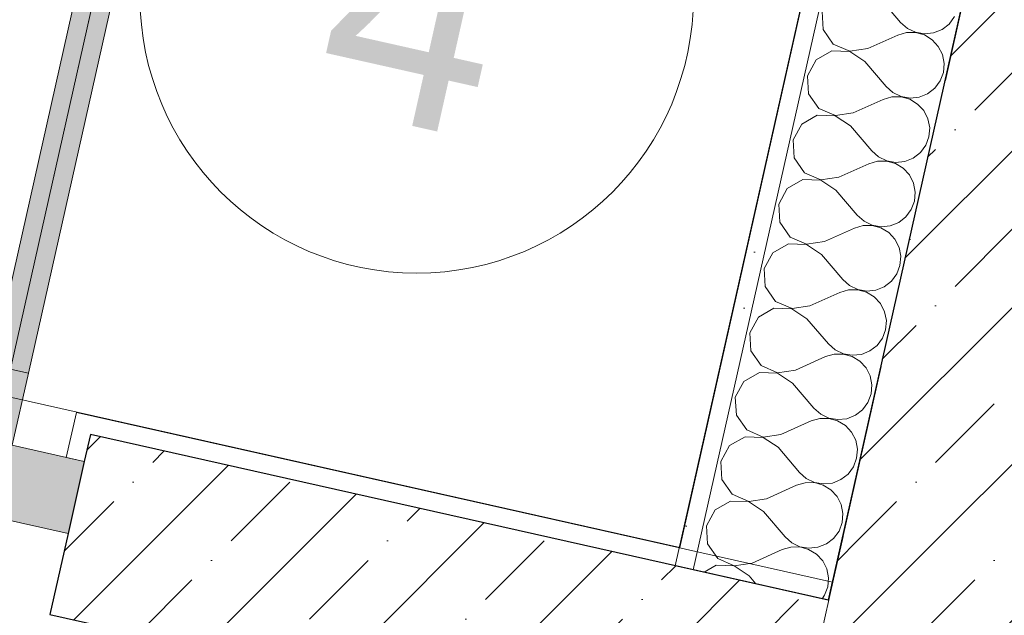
# Model space of a CAD drawing. Header units: millimetres. Extents: x -7218036 to -6972305, y 6116614 to 6334349.
# Tile 171 of 184: x -7168938 to -7167871, y 6146670 to 6147315. Entities that reach past the tile are written whole.
import ezdxf
from ezdxf.enums import TextEntityAlignment as Align

# ---------------------------------------------------------------- set-up
doc = ezdxf.new("R2010")
doc.units = ezdxf.units.MM
doc.header["$MEASUREMENT"] = 0
doc.linetypes.add('Штрихпунктирная', pattern=[670.277762, 352.777767, -176.388884, 0, -141.111112])
for name, color, linetype in [('S - МОП.АР', 7, 'Continuous'), ('АР-Стены_внешние_.АР', 7, 'Continuous'), ('АР-Стены_внутренние_пилоны.АР', 7, 'Continuous'), ('АР-Стены_Перегородки_межквартирные_200.АР', 7, 'Continuous'), ('АР-Чертеж-Оси_Осевые размеры.АР', 7, 'Continuous'), ('АР-Чертеж-Размеры.АР', 7, 'Continuous')]:
    doc.layers.add(name, color=color, linetype=linetype)
for name, color, linetype, lineweight in [('АР-Стены_внешние_.АР_Ном._пера__1', 7, 'Continuous', 0), ('АР-Стены_внутренние_пилоны.АР_Ном._пера__1', 7, 'Continuous', 30), ('АР-Стены_Перегородки_межквартирные_200.АР_Ном._пера__1', 7, 'Continuous', 15), ('АР-Чертеж-Оси_Осевые размеры.АР_Ном._пера__1', 7, 'Continuous', 0), ('АР-Чертеж-Оси_Осевые размеры.АР_Ном._пера__120', 7, 'Continuous', 0), ('АР-Чертеж-Размеры.АР_Ном._пера__1', 7, 'Continuous', 0), ('Двери Archicad_Ном._пера__120', 7, 'Continuous', 0), ('Паспорта Зон Archicad_Ном._пера__1', 7, 'Continuous', 0)]:
    doc.layers.add(name, color=color, linetype=linetype, lineweight=lineweight)
doc.styles.add('РЎР“Р•РќР•Р\xa0Р\x98Р\xa0_РЎРўР\x98Р›Р¬_1', font='txt')
doc.styles.add('РЎР“Р•РќР•Р\xa0Р\x98Р\xa0_РЎРўР\x98Р›Р¬_3', font='GOTHIC.TTF')
doc.styles.add('РЎР“Р•РќР•Р\xa0Р\x98Р\xa0_РЎРўР\x98Р›Р¬_5', font='GOST_Common.ttf')
doc.dimstyles.new('СГЕНЕРИР_СТИЛЬ__1', dxfattribs={"dimtxt": 150, "dimasz": 142.5, "dimexe": 0.18, "dimexo": 0.0625, "dimgap": 0, "dimtad": 1, "dimdec": 0, "dimzin": 0, "dimdsep": 46, "dimtxsty": 'РЎР“Р•РќР•Р\xa0Р\x98Р\xa0_РЎРўР\x98Р›Р¬_5', "dimblk": 'ARROWHEAD_6', "dimblk1": 'ARROWHEAD_6', "dimblk2": 'ARROWHEAD_6', "dimcen": 0.09, "dimse1": 1, "dimse2": 1, "dimclrd": 7, "dimclre": 7, "dimclrt": 7, "dimazin": 0, "dimtfac": 1, "dimtdec": 4, "dimtmove": 0, "dimatfit": 3, "dimfxl": 1, "dimtolj": 1, "dimtzin": 0, "dimarcsym": 0})
doc.dimstyles.new('СГЕНЕРИР_СТИЛЬ__5', dxfattribs={"dimtxt": 400, "dimasz": 142.5, "dimexe": 0.18, "dimexo": 0.0625, "dimgap": 0, "dimtad": 1, "dimdec": 0, "dimzin": 0, "dimdsep": 46, "dimtxsty": 'РЎР“Р•РќР•Р\xa0Р\x98Р\xa0_РЎРўР\x98Р›Р¬_3', "dimblk": 'ARROWHEAD_6', "dimblk1": 'ARROWHEAD_6', "dimblk2": 'ARROWHEAD_6', "dimcen": 0.09, "dimse1": 1, "dimse2": 1, "dimclrd": 7, "dimclre": 7, "dimclrt": 7, "dimazin": 0, "dimtfac": 1, "dimtdec": 4, "dimtmove": 2, "dimatfit": 3, "dimfxl": 1, "dimtolj": 1, "dimtzin": 0, "dimarcsym": 0})
pattern_1 = [(45, (-6566190.34, 6563027.8), (-111.369318, 111.369318), [0, -105, 0, -157.5]), (110, (-6565840.34, 6563027.8), (148.001588, 53.868173), [0, -77, 0, -133])]
pattern_2 = [(45, (-6566190.34, 6562677.8), (-84.852814, 84.852814), []), (45, (-6566232.77, 6562720.22), (-84.852814, 84.852814), [90, -30, 0, -30])]

# ---------------------------------------------------------------- blocks, each defined once
blk = doc.blocks.new('Тамбур_4_51_7', base_point=(-7169481.1, 6147072.6))
at = {"layer": 'Паспорта Зон Archicad_Ном._пера__1', "color": 7, "linetype": 'Continuous', "lineweight": 0}
blk.add_circle((-7168507.7, 6147340.7), 300, dxfattribs=at)
at = {"layer": 'Паспорта Зон Archicad_Ном._пера__1', "color": 7, "lineweight": 0, "style": 'РЎР“Р•РќР•Р\xa0Р\x98Р\xa0_РЎРўР\x98Р›Р¬_1'}
blk.add_attdef('ROOM_NUMBER', text='', height=250, rotation=347.3417, dxfattribs=at).set_placement((-7168507.7, 6147327.3), align=Align.MIDDLE_CENTER)
blk = doc.blocks.new('Металлическая Дверь 23[27]_7', base_point=(-6566190.3, 6562677.8))
at = {"layer": 'Двери Archicad_Ном._пера__120', "linetype": 'Continuous', "lineweight": 0, "true_color": 0xffffff}
for points in [[(-7168744.2, 6147844), (-7168763.8, 6147848.4), (-7168967.6, 6146941), (-7168948, 6146936.6)], [(-7168724.7, 6147839.6), (-7168744.2, 6147844), (-7168948, 6146936.6), (-7168928.5, 6146932.2)], [(-7168985.1, 6146862.9), (-7168946.1, 6146854.2), (-7168928.5, 6146932.2), (-7168967.6, 6146941)], [(-7168885.5, 6146758.6), (-7168868, 6146836.6), (-7168946.1, 6146854.2), (-7168954.8, 6146815.1), (-7168963.6, 6146776.1)]]:
    blk.add_hatch(color=7, dxfattribs=at).paths.add_polyline_path(points)
at = {"layer": 'Двери Archicad_Ном._пера__120', "color": 7, "linetype": 'Continuous', "lineweight": 0}
for p, q in [((-7168744.2, 6147844), (-7168948, 6146936.6)), ((-7168967.6, 6146941), (-7168928.5, 6146932.2)), ((-7168928.5, 6146932.2), (-7168946.1, 6146854.2)), ((-7168887.5, 6146841), (-7168876.6, 6146889.8)), ((-7168857, 6146885.4), (-7168876.6, 6146889.8)), ((-7168868, 6146836.6), (-7168946.1, 6146854.2)), ((-7168885.5, 6146758.6), (-7168868, 6146836.6)), ((-7168868, 6146836.6), (-7168885.5, 6146758.6)), ((-7168868, 6146836.6), (-7168885.5, 6146758.6)), ((-7168963.6, 6146776.1), (-7168885.5, 6146758.6)), ((-7168885.5, 6146758.6), (-7168905.3, 6146670.8))]:
    blk.add_line(p, q, dxfattribs=at)
at = {"layer": 'Двери Archicad_Ном._пера__120', "color": 7, "linetype": 'Continuous', "lineweight": 0, "flags": 128}
for points in [[(-7168744.2, 6147844), (-7168948, 6146936.6), (-7168967.6, 6146941), (-7168763.8, 6147848.4)], [(-7168724.7, 6147839.6), (-7168928.5, 6146932.2), (-7168948, 6146936.6), (-7168744.2, 6147844)]]:
    blk.add_lwpolyline(points, close=True, dxfattribs=at)
at = {"layer": 'Двери Archicad_Ном._пера__120', "color": 7, "linetype": 'Continuous', "lineweight": 0}
blk.add_arc((-7168946.1, 6146854.2), 1090, 77.3417, 167.3417, dxfattribs=at)
blk = doc.blocks.new('Стена_142_7', base_point=(-7170258, 6147077.1))
at = {"layer": 'АР-Стены_Перегородки_межквартирные_200.АР', "linetype": 'Continuous', "lineweight": 0, "true_color": 0x000000}
h = blk.add_hatch(dxfattribs=at)
h.set_pattern_fill('ШТУКАТУРКА__ГИПС_01_0007', color=18, style=0, pattern_type=2)
h.set_pattern_definition(pattern_1)
h.paths.add_polyline_path([(-7168876.6, 6146889.8), (-7168887.5, 6146841), (-7168868, 6146836.6), (-7168861.4, 6146865.9), (-7168857, 6146885.4)])
h = blk.add_hatch(dxfattribs=at)
h.set_pattern_fill('ШТУКАТУРКА__ГИПС_01_0007', color=18, style=0, pattern_type=2)
h.set_pattern_definition(pattern_1)
h.paths.add_polyline_path([(-7168861.4, 6146865.9), (-7168061.3, 6146686.2), (-7168056.9, 6146705.7), (-7168857, 6146885.4)])
h = blk.add_hatch(dxfattribs=at)
h.set_pattern_fill('ЖЕЛЕЗОБЕТОН__PROJECT__0007', color=18, style=0, pattern_type=2)
h.set_pattern_definition(pattern_2)
h.paths.add_polyline_path([(-7168885.5, 6146758.6), (-7168905.3, 6146670.8), (-7168105.1, 6146491), (-7168061.3, 6146686.2), (-7168861.4, 6146865.9), (-7168868, 6146836.6)])
at = {"layer": 'АР-Стены_Перегородки_межквартирные_200.АР_Ном._пера__1', "color": 7, "linetype": 'Continuous', "lineweight": 0}
for p, q in [((-7168887.5, 6146841), (-7168876.6, 6146889.8)), ((-7168857, 6146885.4), (-7168876.6, 6146889.8)), ((-7168868, 6146836.6), (-7168887.5, 6146841))]:
    blk.add_line(p, q, dxfattribs=at)
at = {"layer": 'АР-Стены_Перегородки_межквартирные_200.АР_Ном._пера__1', "color": 7, "linetype": 'Continuous', "lineweight": 30}
for p, q in [((-7168861.4, 6146865.9), (-7168868, 6146836.6)), ((-7168061.3, 6146686.2), (-7168861.4, 6146865.9)), ((-7168868, 6146836.6), (-7168885.5, 6146758.6)), ((-7168885.5, 6146758.6), (-7168905.3, 6146670.8)), ((-7168061.3, 6146686.2), (-7168056.9, 6146705.7))]:
    blk.add_line(p, q, dxfattribs=at)
at = {"layer": 'АР-Стены_Перегородки_межквартирные_200.АР_Ном._пера__1', "color": 7, "linetype": 'Continuous', "lineweight": 0, "flags": 128}
blk.add_lwpolyline([(-7168056.9, 6146705.7), (-7168857, 6146885.4)], dxfattribs=at)
at = {"layer": 'АР-Стены_Перегородки_межквартирные_200.АР_Ном._пера__1', "color": 7, "linetype": 'Continuous', "lineweight": 30, "flags": 128}
blk.add_lwpolyline([(-7168905.3, 6146670.8), (-7168105.1, 6146491)], dxfattribs=at)
at = {"layer": 'Двери Archicad_Ном._пера__120', "color": 7, "linetype": 'Continuous', "lineweight": 0}
blk.add_blockref('Металлическая Дверь 23[27]_7', (-6566190.3, 6562677.8), dxfattribs=at)
blk = doc.blocks.new('Стена_143_7', base_point=(-7167985.6, 6146566.7))
at = {"layer": 'АР-Стены_внешние_.АР', "linetype": 'Continuous', "lineweight": 0, "true_color": 0x000000}
h = blk.add_hatch(dxfattribs=at)
h.set_pattern_fill('ЖЕЛЕЗОБЕТОН__PROJECT__0007', color=18, style=0, pattern_type=2)
h.set_pattern_definition(pattern_2)
h.paths.add_polyline_path([(-7167866.1, 6146642.4), (-7167850.6, 6146711.4), (-7168045.8, 6146755.2), (-7168056.9, 6146705.7), (-7168041.7, 6146681.8)])
h = blk.add_hatch(dxfattribs=at)
h.set_pattern_fill('ШТУКАТУРКА__ГИПС_01_0007', color=18, style=0, pattern_type=2)
h.set_pattern_definition(pattern_1)
h.paths.add_polyline_path([(-7167890.4, 6146442.8), (-7167831.1, 6146707), (-7167850.6, 6146711.4), (-7167905.6, 6146466.7)])
h = blk.add_hatch(dxfattribs=at)
h.set_pattern_fill('ЖЕЛЕЗОБЕТОН__PROJECT__0007', color=18, style=0, pattern_type=2)
h.set_pattern_definition(pattern_2)
h.paths.add_polyline_path([(-7168056.9, 6146705.7), (-7168061.3, 6146686.2), (-7168041.7, 6146681.8)])
h = blk.add_hatch(dxfattribs=at)
h.set_pattern_fill('ЖЕЛЕЗОБЕТОН__PROJECT__0007', color=18, style=0, pattern_type=2)
h.set_pattern_definition(pattern_2)
h.paths.add_polyline_path([(-7168105.1, 6146491), (-7167909.9, 6146447.2), (-7167905.6, 6146466.7), (-7168041.7, 6146681.8), (-7168061.3, 6146686.2)])
h = blk.add_hatch(dxfattribs=at)
h.set_pattern_fill('ЖЕЛЕЗОБЕТОН__PROJECT__0007', color=18, style=0, pattern_type=2)
h.set_pattern_definition(pattern_2)
h.paths.add_polyline_path([(-7168041.7, 6146681.8), (-7167905.6, 6146466.7), (-7167866.1, 6146642.4)])
h = blk.add_hatch(dxfattribs=at)
h.set_pattern_fill('ШТУКАТУРКА__ГИПС_01_0007', color=18, style=0, pattern_type=2)
h.set_pattern_definition(pattern_1)
h.paths.add_polyline_path([(-7167905.6, 6146466.7), (-7167909.9, 6146447.2), (-7167890.4, 6146442.8)])
at = {"layer": 'АР-Стены_внешние_.АР_Ном._пера__1', "color": 7, "linetype": 'Continuous', "lineweight": 30}
for p, q in [((-7167866.1, 6146642.4), (-7167850.6, 6146711.4)), ((-7167905.6, 6146466.7), (-7167866.1, 6146642.4))]:
    blk.add_line(p, q, dxfattribs=at)
at = {"layer": 'АР-Стены_внешние_.АР_Ном._пера__1', "color": 7, "linetype": 'Continuous', "lineweight": 30, "flags": 128}
blk.add_lwpolyline([(-7168045.8, 6146755.2), (-7168056.9, 6146705.7)], dxfattribs=at)
at = {"layer": 'АР-Стены_внешние_.АР_Ном._пера__1', "color": 7, "linetype": 'Continuous', "lineweight": 0, "flags": 128}
blk.add_lwpolyline([(-7167890.4, 6146442.8), (-7167831.1, 6146707)], dxfattribs=at)
at = {"layer": 'АР-Стены_Перегородки_межквартирные_200.АР_Ном._пера__1', "color": 7, "linetype": 'Continuous', "lineweight": 30}
for p, q in [((-7168061.3, 6146686.2), (-7168056.9, 6146705.7)), ((-7167909.9, 6146447.2), (-7167905.6, 6146466.7))]:
    blk.add_line(p, q, dxfattribs=at)
blk = doc.blocks.new('Стена_169_7', base_point=(-7167944.2, 6146752.9))
at = {"layer": 'АР-Стены_внешние_.АР_Ном._пера__1', "color": 7, "linetype": 'Continuous', "lineweight": 0, "flags": 128}
blk.add_lwpolyline([(-7168046.1, 6146755.3), (-7168045.8, 6146755.2)], dxfattribs=at)
blk = doc.blocks.new('Стена_259_7', base_point=(-7167944.2, 6146752.9))
at = {"layer": 'АР-Стены_внешние_.АР', "linetype": 'Continuous', "lineweight": 0, "true_color": 0x000000}
h = blk.add_hatch(dxfattribs=at)
h.set_pattern_fill('ЖЕЛЕЗОБЕТОН__PROJECT__0007', color=18, style=0, pattern_type=2)
h.set_pattern_definition(pattern_2)
h.paths.add_polyline_path([(-7167484.1, 6149170.1), (-7167507.2, 6149154.8), (-7168046.1, 6146755.3), (-7167805.2, 6146915.3), (-7167307.7, 6149130.5)])
h = blk.add_hatch(dxfattribs=at)
h.set_pattern_fill('ЖЕЛЕЗОБЕТОН__PROJECT__0007', color=18, style=0, pattern_type=2)
h.set_pattern_definition(pattern_2)
h.paths.add_polyline_path([(-7167805.2, 6146915.3), (-7168023.1, 6146770.6), (-7167846.6, 6146731)])
h = blk.add_hatch(dxfattribs=at)
h.set_pattern_fill('ЖЕЛЕЗОБЕТОН__PROJECT__0007', color=18, style=0, pattern_type=2)
h.set_pattern_definition(pattern_2)
h.paths.add_polyline_path([(-7168023.1, 6146770.6), (-7168046.1, 6146755.3), (-7167851, 6146711.5), (-7167846.6, 6146731)])
at = {"layer": 'АР-Стены_внешние_.АР_Ном._пера__1', "color": 7, "linetype": 'Continuous', "lineweight": 30, "flags": 128}
blk.add_lwpolyline([(-7167507.2, 6149154.8), (-7168046.1, 6146755.3)], dxfattribs=at)
blk = doc.blocks.new('Стандартный Маркер Сетки[149]_7', base_point=(-7167491.3, 6149223.3))
at = {"layer": 'АР-Чертеж-Оси_Осевые размеры.АР_Ном._пера__120', "color": 7, "linetype": 'Штрихпунктирная', "lineweight": 0}
blk.add_line((-7167710.4, 6148247.6), (-7172273, 6127933.2), dxfattribs=at)
at = {"layer": 'АР-Чертеж-Оси_Осевые размеры.АР_Ном._пера__120', "color": 7, "lineweight": 0, "style": 'РЎР“Р•РќР•Р\xa0Р\x98Р\xa0_РЎРўР\x98Р›Р¬_3'}
blk.add_attdef('AC_MarkerText_1', text='', height=350, rotation=347.3417, dxfattribs=at).set_placement((-7172531.7, 6126650.8), align=Align.TOP_CENTER)
blk = doc.blocks.new('Стандартный Маркер Сетки[181]_7', base_point=(-7167491.3, 6149223.3))
at = {"layer": 'АР-Чертеж-Оси_Осевые размеры.АР_Ном._пера__120', "color": 7, "linetype": 'Штрихпунктирная', "lineweight": 0}
blk.add_line((-7167710.4, 6148247.6), (-7172273, 6127933.2), dxfattribs=at)
at = {"layer": 'АР-Чертеж-Оси_Осевые размеры.АР_Ном._пера__120', "color": 7, "lineweight": 0, "style": 'РЎР“Р•РќР•Р\xa0Р\x98Р\xa0_РЎРўР\x98Р›Р¬_3'}
blk.add_attdef('AC_MarkerText_1', text='', height=350, rotation=347.3417, dxfattribs=at).set_placement((-7172531.7, 6126650.8), align=Align.TOP_CENTER)
blk = doc.blocks.new('*D1042', base_point=(-6566190.3, 6562677.8))
at = {"layer": 'АР-Чертеж-Размеры.АР_Ном._пера__1', "color": 7, "linetype": 'Continuous', "lineweight": 0, "transparency": 16777216}
for p, q in [((-7168033.3, 6150234.8), (-7168095, 6149960.4)), ((-7167974.6, 6150154.3), (-7168153.8, 6150040.8)), ((-7168064.2, 6150097.6), (-7168173.9, 6150122.2)), ((-7166112.8, 6149659.3), (-7168064.2, 6150097.6)), ((-7166082, 6149796.5), (-7166143.6, 6149522.1)), ((-7166202.4, 6149602.5), (-7166023.2, 6149716)), ((-7166003, 6149634.6), (-7166112.8, 6149659.3))]:
    blk.add_line(p, q, dxfattribs=at)
at = {"layer": 'АР-Чертеж-Размеры.АР_Ном._пера__1', "color": 7, "lineweight": 0, "transparency": 16777216, "insert": (-7167314.5, 6149959.9), "char_height": 150, "attachment_point": 7, "rotation": 347.3417, "style": 'РЎР“Р•РќР•Р\xa0Р\x98Р\xa0_РЎРўР\x98Р›Р¬_5'}
blk.add_mtext('\\A1;{\\pql;\\fGOST Common|b0|i0|c204|p0;\\W1.000000;2\xa0000}', dxfattribs=at)
blk = doc.blocks.new('ARROWHEAD_6')
at = {"color": 0, "linetype": 'Continuous', "lineweight": 0}
for p, q in [((-0.5, -0.5), (0.5, 0.5)), ((0, 0), (-1, 0))]:
    blk.add_line(p, q, dxfattribs=at)
blk = doc.blocks.new('*D1076', base_point=(-6566190.3, 6562677.8))
at = {"layer": 'АР-Чертеж-Размеры.АР_Ном._пера__1', "color": 7, "linetype": 'Continuous', "lineweight": 0, "transparency": 16777216}
for p, q in [((-7169207.4, 6146738.6), (-7169182.8, 6146848.4)), ((-7169150.7, 6146649), (-7169264.2, 6146828.2)), ((-7169070.2, 6146707.8), (-7169344.6, 6146769.4)), ((-7169485.7, 6145499.5), (-7169207.4, 6146738.6)), ((-7169542.5, 6145589.1), (-7169429, 6145409.9)), ((-7169348.5, 6145468.7), (-7169622.9, 6145530.3)), ((-7169510.4, 6145389.7), (-7169485.7, 6145499.5))]:
    blk.add_line(p, q, dxfattribs=at)
at = {"layer": 'АР-Чертеж-Размеры.АР_Ном._пера__1', "color": 7, "lineweight": 0, "transparency": 16777216, "insert": (-7169424.8, 6145907.8), "char_height": 150, "attachment_point": 7, "rotation": 77.3417, "style": 'РЎР“Р•РќР•Р\xa0Р\x98Р\xa0_РЎРўР\x98Р›Р¬_5'}
blk.add_mtext('\\A1;{\\pql;\\fGOST Common|b0|i0|c204|p0;\\W1.000000;1\xa0270}', dxfattribs=at)
blk = doc.blocks.new('*D1243', base_point=(-6566190.3, 6562677.8))
at = {"layer": 'АР-Чертеж-Размеры.АР_Ном._пера__1', "color": 7, "linetype": 'Continuous', "lineweight": 0, "transparency": 16777216}
for p, q in [((-7171806.1, 6146941.5), (-7171867.7, 6146667.1)), ((-7171747.3, 6146861), (-7171926.5, 6146747.5)), ((-7171836.9, 6146804.3), (-7171946.7, 6146828.9)), ((-7169007.8, 6146168.9), (-7171836.9, 6146804.3)), ((-7168977, 6146306.1), (-7169038.6, 6146031.7)), ((-7169097.4, 6146112.1), (-7168918.2, 6146225.6)), ((-7168898.1, 6146144.2), (-7169007.8, 6146168.9))]:
    blk.add_line(p, q, dxfattribs=at)
at = {"layer": 'АР-Чертеж-Размеры.АР_Ном._пера__1', "color": 7, "lineweight": 0, "transparency": 16777216, "insert": (-7170648.4, 6146568.1), "char_height": 150, "attachment_point": 7, "rotation": 347.3417, "style": 'РЎР“Р•РќР•Р\xa0Р\x98Р\xa0_РЎРўР\x98Р›Р¬_5'}
blk.add_mtext('\\A1;{\\pql;\\fGOST Common|b0|i0|c204|p0;\\W1.000000;2\xa0900}', dxfattribs=at)
blk = doc.blocks.new('*X1320', base_point=(-6566190.3, 6562677.8))
at = {"layer": 'АР-Стены_внутренние_пилоны.АР_Ном._пера__1', "color": 7, "linetype": 'Continuous', "lineweight": 0}
for p, q in [((-7168006.3, 6147339.7), (-7167983.1, 6147312.5)), ((-7168068.3, 6147324.4), (-7168067.2, 6147304.9)), ((-7167930.4, 6147310.7), (-7167924.6, 6147318.7)), ((-7167983.1, 6147312.5), (-7167975.7, 6147306)), ((-7167975.7, 6147306), (-7167966.9, 6147301.7)), ((-7167938.2, 6147304.7), (-7167930.4, 6147310.7)), ((-7168067.2, 6147304.9), (-7168056.1, 6147288.9)), ((-7168018.8, 6147284), (-7167986.2, 6147298.6)), ((-7167976.8, 6147301.4), (-7167986.2, 6147298.6)), ((-7167966.9, 6147301.4), (-7167976.8, 6147301.4)), ((-7167966.9, 6147301.7), (-7167957.2, 6147300)), ((-7167957.4, 6147298.8), (-7167966.9, 6147301.4)), ((-7167949, 6147293.7), (-7167957.4, 6147298.8)), ((-7167957.2, 6147300), (-7167947.4, 6147301)), ((-7167947.4, 6147301), (-7167938.2, 6147304.7)), ((-7168056.1, 6147288.9), (-7168038.1, 6147281.1)), ((-7167942.3, 6147286.5), (-7167949, 6147293.7)), ((-7167937.8, 6147277.7), (-7167942.3, 6147286.5)), ((-7168057.7, 6147281.5), (-7168074.7, 6147271.8)), ((-7168038.2, 6147280.8), (-7168057.7, 6147281.5)), ((-7168022, 6147270), (-7168038.2, 6147280.8)), ((-7168038.1, 6147281.1), (-7168018.8, 6147284)), ((-7167935.9, 6147268), (-7167937.8, 6147277.7)), ((-7168074.7, 6147271.8), (-7168084, 6147254.7)), ((-7168022, 6147270), (-7167998.8, 6147242.8)), ((-7167936.8, 6147258.2), (-7167935.9, 6147268)), ((-7168084, 6147254.7), (-7168082.9, 6147235.2)), ((-7167940.2, 6147249), (-7167936.8, 6147258.2)), ((-7167998.8, 6147242.8), (-7167991.4, 6147236.3)), ((-7167946.1, 6147241), (-7167940.2, 6147249)), ((-7168082.9, 6147235.2), (-7168071.7, 6147219.2)), ((-7167992.5, 6147231.7), (-7168001.9, 6147228.9)), ((-7167982.6, 6147231.7), (-7167992.5, 6147231.7)), ((-7167991.4, 6147236.3), (-7167982.5, 6147232)), ((-7167973.1, 6147229.1), (-7167982.6, 6147231.7)), ((-7167982.5, 6147232), (-7167972.8, 6147230.3)), ((-7167972.8, 6147230.3), (-7167963, 6147231.4)), ((-7167963, 6147231.4), (-7167953.9, 6147235)), ((-7167953.9, 6147235), (-7167946.1, 6147241)), ((-7168034.5, 6147214.3), (-7168001.9, 6147228.9)), ((-7167964.7, 6147224), (-7167973.1, 6147229.1)), ((-7167958, 6147216.8), (-7167964.7, 6147224)), ((-7168073.4, 6147211.8), (-7168090.3, 6147202.1)), ((-7168053.9, 6147211.2), (-7168073.4, 6147211.8)), ((-7168071.7, 6147219.2), (-7168053.8, 6147211.4)), ((-7168037.6, 6147200.3), (-7168053.9, 6147211.2)), ((-7168053.8, 6147211.4), (-7168034.5, 6147214.3)), ((-7167953.5, 6147208), (-7167958, 6147216.8)), ((-7168090.3, 6147202.1), (-7168099.6, 6147185)), ((-7168037.6, 6147200.3), (-7168014.4, 6147173.2)), ((-7167951.6, 6147198.3), (-7167953.5, 6147208)), ((-7167955.9, 6147179.3), (-7167952.4, 6147188.5)), ((-7167952.4, 6147188.5), (-7167951.6, 6147198.3)), ((-7168099.6, 6147185), (-7168098.6, 6147165.5)), ((-7167961.7, 6147171.4), (-7167955.9, 6147179.3)), ((-7168014.4, 6147173.2), (-7168007.1, 6147166.6)), ((-7167969.5, 6147165.3), (-7167961.7, 6147171.4)), ((-7168098.6, 6147165.5), (-7168087.4, 6147149.5)), ((-7168050.2, 6147144.6), (-7168017.6, 6147159.2)), ((-7168008.1, 6147162), (-7168017.6, 6147159.2)), ((-7167998.3, 6147162.1), (-7168008.1, 6147162)), ((-7168007.1, 6147166.6), (-7167998.2, 6147162.3)), ((-7167988.8, 6147159.4), (-7167998.3, 6147162.1)), ((-7167998.2, 6147162.3), (-7167988.5, 6147160.6)), ((-7167980.3, 6147154.3), (-7167988.8, 6147159.4)), ((-7167988.5, 6147160.6), (-7167978.7, 6147161.7)), ((-7167978.7, 6147161.7), (-7167969.5, 6147165.3)), ((-7168087.4, 6147149.5), (-7168069.5, 6147141.7)), ((-7167973.6, 6147147.1), (-7167980.3, 6147154.3)), ((-7167969.2, 6147138.3), (-7167973.6, 6147147.1)), ((-7168089, 6147142.1), (-7168106, 6147132.4)), ((-7168069.5, 6147141.5), (-7168089, 6147142.1)), ((-7168069.5, 6147141.7), (-7168050.2, 6147144.6)), ((-7168053.3, 6147130.6), (-7168069.5, 6147141.5)), ((-7167967.3, 6147128.6), (-7167969.2, 6147138.3)), ((-7168106, 6147132.4), (-7168115.3, 6147115.3)), ((-7168053.3, 6147130.6), (-7168030.1, 6147103.5)), ((-7167968.1, 6147118.8), (-7167967.3, 6147128.6)), ((-7168115.3, 6147115.3), (-7168114.2, 6147095.8)), ((-7167971.6, 6147109.6), (-7167968.1, 6147118.8)), ((-7168030.1, 6147103.5), (-7168022.7, 6147096.9)), ((-7167977.4, 6147101.7), (-7167971.6, 6147109.6)), ((-7168114.2, 6147095.8), (-7168103, 6147079.8)), ((-7168022.7, 6147096.9), (-7168013.9, 6147092.6)), ((-7168013.9, 6147092.6), (-7168004.2, 6147091)), ((-7167994.4, 6147092), (-7167985.2, 6147095.6)), ((-7167985.2, 6147095.6), (-7167977.4, 6147101.7)), ((-7168065.8, 6147074.9), (-7168033.2, 6147089.5)), ((-7168023.8, 6147092.3), (-7168033.2, 6147089.5)), ((-7168013.9, 6147092.4), (-7168023.8, 6147092.3)), ((-7168004.4, 6147089.7), (-7168013.9, 6147092.4)), ((-7167996, 6147084.6), (-7168004.4, 6147089.7)), ((-7168004.2, 6147091), (-7167994.4, 6147092)), ((-7167989.3, 6147077.4), (-7167996, 6147084.6)), ((-7168104.7, 6147072.4), (-7168121.6, 6147062.8)), ((-7168085.2, 6147071.8), (-7168104.7, 6147072.4)), ((-7168103, 6147079.8), (-7168085.1, 6147072.1)), ((-7168069, 6147061), (-7168085.2, 6147071.8)), ((-7168085.1, 6147072.1), (-7168065.8, 6147074.9)), ((-7167984.8, 6147068.6), (-7167989.3, 6147077.4)), ((-7168121.6, 6147062.8), (-7168131, 6147045.6)), ((-7168069, 6147061), (-7168045.8, 6147033.8)), ((-7167982.9, 6147058.9), (-7167984.8, 6147068.6)), ((-7167983.8, 6147049.1), (-7167982.9, 6147058.9)), ((-7168131, 6147045.6), (-7168129.9, 6147026.1)), ((-7167993.1, 6147032), (-7167987.2, 6147039.9)), ((-7167987.2, 6147039.9), (-7167983.8, 6147049.1)), ((-7168045.8, 6147033.8), (-7168038.4, 6147027.2)), ((-7168000.9, 6147025.9), (-7167993.1, 6147032)), ((-7168129.9, 6147026.1), (-7168118.7, 6147010.1)), ((-7168081.5, 6147005.2), (-7168048.9, 6147019.8)), ((-7168039.5, 6147022.6), (-7168048.9, 6147019.8)), ((-7168029.6, 6147022.7), (-7168039.5, 6147022.6)), ((-7168038.4, 6147027.2), (-7168029.5, 6147023)), ((-7168020.1, 6147020), (-7168029.6, 6147022.7)), ((-7168029.5, 6147023), (-7168019.8, 6147021.3)), ((-7168011.7, 6147014.9), (-7168020.1, 6147020)), ((-7168019.8, 6147021.3), (-7168010, 6147022.3)), ((-7168010, 6147022.3), (-7168000.9, 6147025.9)), ((-7168118.7, 6147010.1), (-7168100.8, 6147002.4)), ((-7168005, 6147007.7), (-7168011.7, 6147014.9)), ((-7168000.5, 6146998.9), (-7168005, 6147007.7)), ((-7168120.4, 6147002.8), (-7168137.3, 6146993.1)), ((-7168100.9, 6147002.1), (-7168120.4, 6147002.8)), ((-7168084.6, 6146991.3), (-7168100.9, 6147002.1)), ((-7168100.8, 6147002.4), (-7168081.5, 6147005.2)), ((-7167998.6, 6146989.3), (-7168000.5, 6146998.9)), ((-7168137.3, 6146993.1), (-7168146.6, 6146975.9)), ((-7168084.6, 6146991.3), (-7168061.4, 6146964.1)), ((-7167999.4, 6146979.4), (-7167998.6, 6146989.3)), ((-7168146.6, 6146975.9), (-7168145.6, 6146956.4)), ((-7168002.9, 6146970.2), (-7167999.4, 6146979.4)), ((-7168008.7, 6146962.3), (-7168002.9, 6146970.2)), ((-7168145.6, 6146956.4), (-7168134.4, 6146940.4)), ((-7168061.4, 6146964.1), (-7168054.1, 6146957.5)), ((-7168054.1, 6146957.5), (-7168045.2, 6146953.3)), ((-7168025.7, 6146952.6), (-7168016.5, 6146956.3)), ((-7168016.5, 6146956.3), (-7168008.7, 6146962.3)), ((-7168097.2, 6146935.5), (-7168064.6, 6146950.2)), ((-7168055.1, 6146952.9), (-7168064.6, 6146950.2)), ((-7168045.3, 6146953), (-7168055.1, 6146952.9)), ((-7168035.8, 6146950.4), (-7168045.3, 6146953)), ((-7168045.2, 6146953.3), (-7168035.5, 6146951.6)), ((-7168027.3, 6146945.2), (-7168035.8, 6146950.4)), ((-7168035.5, 6146951.6), (-7168025.7, 6146952.6)), ((-7168020.6, 6146938), (-7168027.3, 6146945.2)), ((-7168136, 6146933.1), (-7168153, 6146923.4)), ((-7168116.5, 6146932.4), (-7168136, 6146933.1)), ((-7168134.4, 6146940.4), (-7168116.5, 6146932.7)), ((-7168116.5, 6146932.7), (-7168097.2, 6146935.5)), ((-7168100.3, 6146921.6), (-7168116.5, 6146932.4)), ((-7168016.2, 6146929.2), (-7168020.6, 6146938)), ((-7168153, 6146923.4), (-7168162.3, 6146906.2)), ((-7168014.3, 6146919.6), (-7168016.2, 6146929.2)), ((-7168100.3, 6146921.6), (-7168077.1, 6146894.4)), ((-7168015.1, 6146909.7), (-7168014.3, 6146919.6)), ((-7168162.3, 6146906.2), (-7168161.2, 6146886.7)), ((-7168024.4, 6146892.6), (-7168018.6, 6146900.5)), ((-7168018.6, 6146900.5), (-7168015.1, 6146909.7)), ((-7168077.1, 6146894.4), (-7168069.7, 6146887.9)), ((-7168032.2, 6146886.6), (-7168024.4, 6146892.6)), ((-7168161.2, 6146886.7), (-7168150, 6146870.7)), ((-7168112.8, 6146865.8), (-7168080.2, 6146880.5)), ((-7168070.8, 6146883.2), (-7168080.2, 6146880.5)), ((-7168060.9, 6146883.3), (-7168070.8, 6146883.2)), ((-7168069.7, 6146887.9), (-7168060.9, 6146883.6)), ((-7168060.9, 6146883.6), (-7168051.2, 6146881.9)), ((-7168051.4, 6146880.7), (-7168060.9, 6146883.3)), ((-7168043, 6146875.6), (-7168051.4, 6146880.7)), ((-7168051.2, 6146881.9), (-7168041.4, 6146882.9)), ((-7168041.4, 6146882.9), (-7168032.2, 6146886.6)), ((-7168150, 6146870.7), (-7168132.1, 6146863)), ((-7168036.3, 6146868.3), (-7168043, 6146875.6)), ((-7168031.8, 6146859.5), (-7168036.3, 6146868.3)), ((-7168151.7, 6146863.4), (-7168168.6, 6146853.7)), ((-7168132.2, 6146862.7), (-7168151.7, 6146863.4)), ((-7168116, 6146851.9), (-7168132.2, 6146862.7)), ((-7168132.1, 6146863), (-7168112.8, 6146865.8)), ((-7168029.9, 6146849.9), (-7168031.8, 6146859.5)), ((-7168168.6, 6146853.7), (-7168178, 6146836.5)), ((-7168116, 6146851.9), (-7168092.8, 6146824.7)), ((-7168030.8, 6146840.1), (-7168029.9, 6146849.9)), ((-7168178, 6146836.5), (-7168176.9, 6146817.1)), ((-7168034.2, 6146830.8), (-7168030.8, 6146840.1)), ((-7168040.1, 6146822.9), (-7168034.2, 6146830.8)), ((-7168176.9, 6146817.1), (-7168165.7, 6146801)), ((-7168092.8, 6146824.7), (-7168085.4, 6146818.2)), ((-7168085.4, 6146818.2), (-7168076.5, 6146813.9)), ((-7168057, 6146813.2), (-7168047.9, 6146816.9)), ((-7168047.9, 6146816.9), (-7168040.1, 6146822.9)), ((-7168128.5, 6146796.1), (-7168095.9, 6146810.8)), ((-7168086.5, 6146813.5), (-7168095.9, 6146810.8)), ((-7168076.6, 6146813.6), (-7168086.5, 6146813.5)), ((-7168067.1, 6146811), (-7168076.6, 6146813.6)), ((-7168076.5, 6146813.9), (-7168066.8, 6146812.2)), ((-7168058.7, 6146805.9), (-7168067.1, 6146811)), ((-7168066.8, 6146812.2), (-7168057, 6146813.2)), ((-7168052, 6146798.6), (-7168058.7, 6146805.9)), ((-7168167.4, 6146793.7), (-7168184.3, 6146784)), ((-7168147.9, 6146793), (-7168167.4, 6146793.7)), ((-7168165.7, 6146801), (-7168147.8, 6146793.3)), ((-7168147.8, 6146793.3), (-7168128.5, 6146796.1)), ((-7168047.5, 6146789.9), (-7168052, 6146798.6)), ((-7168184.3, 6146784), (-7168193.6, 6146766.9)), ((-7168131.6, 6146782.2), (-7168147.9, 6146793)), ((-7168045.6, 6146780.2), (-7168047.5, 6146789.9)), ((-7168131.6, 6146782.2), (-7168108.4, 6146755)), ((-7168046.4, 6146770.4), (-7168045.6, 6146780.2)), ((-7168193.6, 6146766.9), (-7168192.6, 6146747.4)), ((-7168049.9, 6146761.1), (-7168046.4, 6146770.4)), ((-7168108.4, 6146755), (-7168101.1, 6146748.5)), ((-7168063.5, 6146747.2), (-7168055.7, 6146753.2)), ((-7168055.7, 6146753.2), (-7168049.9, 6146761.1)), ((-7168192.6, 6146747.4), (-7168181.4, 6146731.4)), ((-7168144.2, 6146726.4), (-7168111.6, 6146741.1)), ((-7168102.1, 6146743.8), (-7168111.6, 6146741.1)), ((-7168092.3, 6146743.9), (-7168102.1, 6146743.8)), ((-7168101.1, 6146748.5), (-7168092.2, 6146744.2)), ((-7168082.8, 6146741.3), (-7168092.3, 6146743.9)), ((-7168092.2, 6146744.2), (-7168082.5, 6146742.5)), ((-7168074.3, 6146736.2), (-7168082.8, 6146741.3)), ((-7168082.5, 6146742.5), (-7168072.7, 6146743.5)), ((-7168072.7, 6146743.5), (-7168063.5, 6146747.2)), ((-7168181.4, 6146731.4), (-7168163.5, 6146723.6)), ((-7168067.6, 6146728.9), (-7168074.3, 6146736.2)), ((-7168183, 6146724), (-7168196.2, 6146716.5)), ((-7168163.5, 6146723.3), (-7168183, 6146724)), ((-7168163.5, 6146723.6), (-7168144.2, 6146726.4)), ((-7168147.3, 6146712.5), (-7168163.5, 6146723.3)), ((-7168063.2, 6146720.2), (-7168067.6, 6146728.9)), ((-7168061.3, 6146710.5), (-7168063.2, 6146720.2)), ((-7168147.3, 6146712.5), (-7168139.9, 6146703.8)), ((-7168062.1, 6146700.7), (-7168061.3, 6146710.5)), ((-7168065.6, 6146691.5), (-7168062.1, 6146700.7)), ((-7168068.3, 6146687.7), (-7168065.6, 6146691.5))]:
    blk.add_line(p, q, dxfattribs=at)
blk = doc.blocks.new('Стена_355_7', base_point=(-7167585.3, 6149192.9))
at = {"layer": 'АР-Стены_внутренние_пилоны.АР', "linetype": 'Continuous', "lineweight": 0, "true_color": 0x000000}
h = blk.add_hatch(dxfattribs=at)
h.set_pattern_fill('ШТУКАТУРКА__ГИПС_01_0007', color=18, style=0, pattern_type=2)
h.set_pattern_definition(pattern_1)
h.paths.add_polyline_path([(-7167672.6, 6149192), (-7168227.5, 6146723.5), (-7168208, 6146719.2), (-7167653.1, 6149187.6)])
at = {"layer": 'АР-Стены_внутренние_пилоны.АР_Ном._пера__1', "color": 7, "linetype": 'Continuous', "lineweight": 0}
blk.add_line((-7167653.1, 6149187.6), (-7168208, 6146719.2), dxfattribs=at)
at = {"layer": 'АР-Стены_внутренние_пилоны.АР_Ном._пера__1', "color": 7, "linetype": 'Continuous', "lineweight": 0, "flags": 128}
for points in [[(-7167672.6, 6149192), (-7168227.5, 6146723.5)], [(-7168061.7, 6146686.3), (-7167506.8, 6149154.7)], [(-7168227.5, 6146723.5), (-7168208, 6146719.2)], [(-7168208, 6146719.2), (-7168061.7, 6146686.3)]]:
    blk.add_lwpolyline(points, dxfattribs=at)
at = {"layer": 'АР-Стены_внутренние_пилоны.АР', "color": 7, "lineweight": 0}
blk.add_blockref('*X1320', (-6566190.3, 6562677.8), dxfattribs=at)
blk = doc.blocks.new('*D1448', base_point=(-6566190.3, 6562677.8))
at = {"layer": 'АР-Чертеж-Оси_Осевые размеры.АР_Ном._пера__1', "color": 7, "linetype": 'Continuous', "lineweight": 0, "transparency": 16777216}
for p, q in [((-7213199.7, 6159412.3), (-7213313.2, 6159591.5)), ((-7213393.6, 6159532.7), (-7213119.2, 6159471.1)), ((-7213256.4, 6159501.9), (-7216759.3, 6143905.5)), ((-7216816, 6143995.1), (-7216702.6, 6143815.8)), ((-7216896.5, 6143936.3), (-7216622.1, 6143874.6)), ((-7216759.3, 6143905.5), (-7216784, 6143795.7))]:
    blk.add_line(p, q, dxfattribs=at)
at = {"layer": 'АР-Чертеж-Оси_Осевые размеры.АР_Ном._пера__1', "color": 7, "lineweight": 0, "transparency": 16777216, "insert": (-7214875.7, 6152657), "char_height": 400, "attachment_point": 7, "rotation": 77.3417, "style": 'РЎР“Р•РќР•Р\xa0Р\x98Р\xa0_РЎРўР\x98Р›Р¬_3'}
blk.add_mtext('\\A1;{\\pql;\\fCentury Gothic|b0|i0|c204|p0;\\W1.000000;15\xa0985}', dxfattribs=at)

msp = doc.modelspace()

# ---------------------------------------------------------------- linework, layer by layer
at = {"layer": 'S - МОП.АР', "color": 254, "linetype": 'Continuous', "lineweight": 0, "true_color": 0xdadada, "flags": 128}
msp.add_lwpolyline([(-7169565, 6149617.3), (-7170115.1, 6147168.3), (-7168222.6, 6146743.2), (-7167672.6, 6149192.2)], close=True, dxfattribs=at)

# ---------------------------------------------------------------- block references
at = {"layer": 'S - МОП.АР', "color": 7, "linetype": 'Continuous', "lineweight": 0}
msp.add_blockref('Тамбур_4_51_7', (-7169481.1, 6147072.6), dxfattribs=at).add_auto_attribs({'ROOM_NUMBER': '4'})
at = {"layer": 'АР-Стены_внешние_.АР', "color": 7, "lineweight": 0}
for name, p in [('Стена_259_7', (-7167944.2, 6146752.9)), ('Стена_169_7', (-7167944.2, 6146752.9)), ('Стена_143_7', (-7167985.6, 6146566.7))]:
    msp.add_blockref(name, p, dxfattribs=at)
at = {"layer": 'АР-Стены_внутренние_пилоны.АР', "color": 7, "lineweight": 0}
msp.add_blockref('Стена_355_7', (-7167585.3, 6149192.9), dxfattribs=at)
at = {"layer": 'АР-Стены_Перегородки_межквартирные_200.АР', "color": 7, "lineweight": 0}
msp.add_blockref('Стена_142_7', (-7170258, 6147077.1), dxfattribs=at)
at = {"layer": 'АР-Чертеж-Оси_Осевые размеры.АР', "color": 8, "linetype": 'Continuous', "lineweight": 15}
for name in ['Стандартный Маркер Сетки[149]_7', 'Стандартный Маркер Сетки[181]_7']:
    msp.add_blockref(name, (-7167491.3, 6149223.3), dxfattribs=at)

# ---------------------------------------------------------------- dimensions: what is measured, and where the dimension line sits
at = {"layer": 'АР-Чертеж-Оси_Осевые размеры.АР', "color": 7, "linetype": 'Continuous', "lineweight": 0}
dim = msp.add_linear_dim(base=(-7216759.3, 6143905.5), p1=(-7132164.6, 6141289.1), p2=(-7215874.1, 6143706.6), angle=257.3417, dimstyle='СГЕНЕРИР_СТИЛЬ__5', dxfattribs=at)
dim.commit()
dim.dimension.update_dxf_attribs({"geometry": '*D1448', "text_midpoint": (-7214887.2, 6153518.8), "dimtype": 160, "text_rotation": 77.3417})
at = {"layer": 'АР-Чертеж-Размеры.АР', "color": 7, "linetype": 'Continuous', "lineweight": 0}
for base, p1, p2, angle, picture, middle, turn in [((-7168064.2, 6150097.6), (-7166826.5, 6146481.4), (-7168239, 6149319.2), 167.3417, '*D1042', (-7167047.1, 6149976.7), 347.3417), ((-7171836.9, 6146804.3), (-7169034.7, 6146049.2), (-7171929.6, 6146391.7), 167.3417, '*D1243', (-7170381, 6146584.9), 347.3417), ((-7169207.4, 6146738.6), (-7168788.4, 6145342.9), (-7169026.7, 6146698), 77.3417, '*D1076', (-7169441.6, 6146175.2), 77.3417)]:
    dim = msp.add_linear_dim(base=base, p1=p1, p2=p2, angle=angle, dimstyle='СГЕНЕРИР_СТИЛЬ__1', dxfattribs=at)
    dim.commit()
    dim.dimension.update_dxf_attribs({"geometry": picture, "text_midpoint": middle, "dimtype": 160, "text_rotation": turn})

doc.saveas('drawing.dxf')
